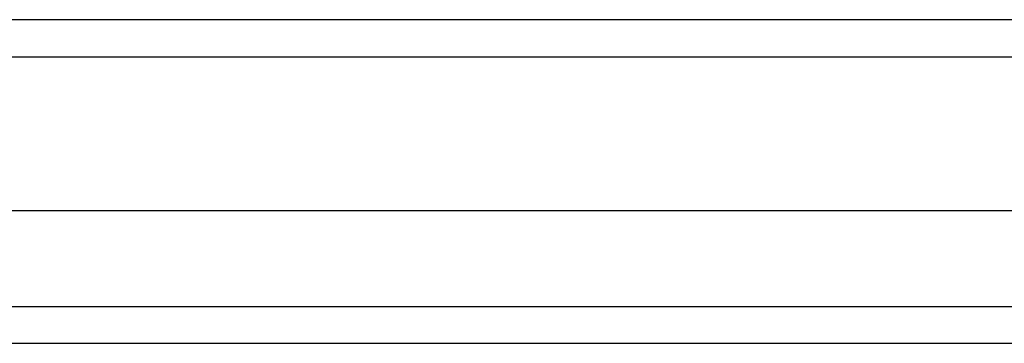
# Model space of a CAD drawing. Header units: inches. Extents: x 18 to 430, y 47 to 208.
# Tile 33 of 108: x 181.896 to 184.527, y 144.093 to 144.959. Entities that reach past the tile are written whole.
import ezdxf

# ---------------------------------------------------------------- set-up
doc = ezdxf.new("R2010")
doc.units = ezdxf.units.IN
doc.header["$MEASUREMENT"] = 0
doc.layers.add('Visible Edges(ANSI)', color=7, linetype='Continuous', lineweight=25)
doc.layers.add('Visible Tangent Edges(ANSI)', color=7, linetype='Continuous', lineweight=25)

msp = doc.modelspace()

# ---------------------------------------------------------------- linework, layer by layer
at = {"layer": 'Visible Edges(ANSI)'}
for p, q in [((194.8539, 144.9593), (153.0519, 144.9593)), ((194.2442, 144.4475), (153.6616, 144.4475)), ((194.0557, 144.0932), (153.85, 144.0932))]:
    msp.add_line(p, q, dxfattribs=at)
at = {"layer": 'Visible Tangent Edges(ANSI)'}
for p, q in [((153.0519, 144.8603), (194.8539, 144.8603)), ((153.72, 144.1922), (194.1857, 144.1922))]:
    msp.add_line(p, q, dxfattribs=at)

doc.saveas('drawing.dxf')
